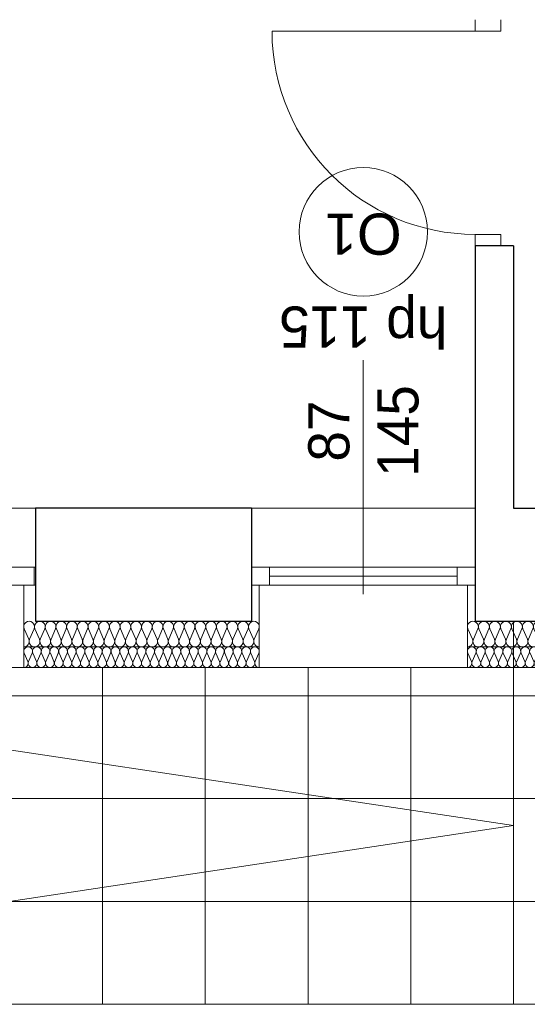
# Model space of a CAD drawing. Extents: x -438200 to -357500, y 15000 to 163871.
# Tile 5 of 148: x -427147 to -425172, y 21423 to 25253. Entities that reach past the tile are written whole.
import ezdxf
from ezdxf.lldxf.tags import DXFTag

# ---------------------------------------------------------------- set-up
doc = ezdxf.new("R2010")
doc.units = 0
doc.header["$MEASUREMENT"] = 0
for name, color, linetype in [('#podkład', 252, 'Continuous'), ('Arch ocieplenie', 252, 'Continuous'), ('Inwent Izolacje', 252, 'Continuous'), ('IS_Opisy_działek_Therm', 7, 'SOLID')]:
    doc.layers.add(name, color=color, linetype=linetype)
for name, color, linetype, lineweight in [('Arch ocieplenie_Nr_Pióra__9', 252, 'Continuous', 13), ('Arch opisy okien_Nr_Pióra__9', 252, 'Continuous', 13), ('Arch opisy_Nr_Pióra__9', 252, 'Continuous', 13), ('Arch wykończenie_Nr_Pióra__3', 252, 'Continuous', 18), ('Arch wykończenie_Nr_Pióra__81', 252, 'Continuous', 9), ('Inwent Izolacje_Nr_Pióra__2', 252, 'Continuous', 13), ('INWENT. DRZWI_Nr_Pióra__5', 252, 'Continuous', 13), ('INWENT. OKNA_Nr_Pióra__21', 252, 'Continuous', 9), ('INWENT. OKNA_Nr_Pióra__5', 252, 'Continuous', 13), ('INWENT.ŚCIANY_Nr_Pióra__1', 252, 'Continuous', 25), ('INWENT.ŚCIANY_Nr_Pióra__2', 252, 'Continuous', 13), ('INWENT.ŚCIANY_Nr_Pióra__21', 252, 'Continuous', 9), ('Istniejące schody_Nr_Pióra__5', 252, 'Continuous', 13)]:
    doc.layers.add(name, color=color, linetype=linetype, lineweight=lineweight)
doc.styles.add('GENERATED_STYLE_10', font='arial.ttf')
doc.styles.add('GENERATED_STYLE_5', font='txt')
doc.styles.get("Standard").update_dxf_attribs({"font": 'arial.ttf', "width": 0.8, "bigfont": 'BIGFONT.SHX'})
tags = doc.linetypes.add('SOLID', pattern=[10, 10, 0]).pattern_tags.tags
tags[6:7] = [DXFTag(74, 4), DXFTag(75, 0), DXFTag(340, '0'), DXFTag(46, 0.0), DXFTag(50, 0.0), DXFTag(44, 0.0), DXFTag(45, 0.0)]
tags[4:5] = [DXFTag(74, 4), DXFTag(75, 0), DXFTag(340, '0'), DXFTag(46, 0.0), DXFTag(50, 0.0), DXFTag(44, 0.0), DXFTag(45, 0.0)]

# ---------------------------------------------------------------- blocks, each defined once
blk = doc.blocks.new('Izolacja cieplna 14_8', base_point=(-425404.9, 22732.6))
at = {"layer": 'Arch ocieplenie_Nr_Pióra__9', "linetype": 'Continuous'}
for p, q in [((-425403.5, 22788.8), (-425389.1, 22756.5)), ((-425386.2, 22756.5), (-425371.8, 22788.8)), ((-425368.9, 22788.8), (-425354.5, 22756.5)), ((-425351.6, 22756.5), (-425337.2, 22788.8)), ((-425334.3, 22788.8), (-425319.9, 22756.5)), ((-425317, 22756.5), (-425302.6, 22788.8)), ((-425299.6, 22788.8), (-425285.2, 22756.5)), ((-425282.3, 22756.5), (-425267.9, 22788.8)), ((-425265, 22788.8), (-425250.6, 22756.5)), ((-425247.7, 22756.5), (-425233.3, 22788.8)), ((-425230.4, 22788.8), (-425216, 22756.5)), ((-425213.1, 22756.5), (-425198.7, 22788.8)), ((-425195.8, 22788.8), (-425181.4, 22756.5)), ((-425178.5, 22756.5), (-425164.1, 22788.8)), ((-425161.2, 22788.8), (-425146.8, 22756.5)), ((-425143.9, 22756.5), (-425129.5, 22788.8)), ((-425126.6, 22788.8), (-425112.2, 22756.5)), ((-425109.3, 22756.5), (-425094.9, 22788.8)), ((-425092, 22788.8), (-425077.6, 22756.5)), ((-425074.6, 22756.5), (-425060.2, 22788.8)), ((-425057.3, 22788.8), (-425042.9, 22756.5)), ((-425040, 22756.5), (-425025.6, 22788.8)), ((-425022.7, 22788.8), (-425008.3, 22756.5)), ((-425005.4, 22756.5), (-424991, 22788.8)), ((-424988.1, 22788.8), (-424973.7, 22756.5)), ((-424970.8, 22756.5), (-424956.4, 22788.8)), ((-424953.5, 22788.8), (-424939.1, 22756.5)), ((-424936.2, 22756.5), (-424921.8, 22788.8)), ((-424918.9, 22788.8), (-424904.5, 22756.5)), ((-424901.6, 22756.5), (-424887.2, 22788.8)), ((-424884.3, 22788.8), (-424869.9, 22756.5)), ((-424867, 22756.5), (-424852.6, 22788.8)), ((-424849.6, 22788.8), (-424835.2, 22756.5)), ((-424832.3, 22756.5), (-424817.9, 22788.8)), ((-424815, 22788.8), (-424800.6, 22756.5)), ((-424797.7, 22756.5), (-424783.3, 22788.8)), ((-424780.4, 22788.8), (-424766, 22756.5)), ((-424763.1, 22756.5), (-424748.7, 22788.8)), ((-424745.8, 22788.8), (-424731.4, 22756.5)), ((-424728.5, 22756.5), (-424714.1, 22788.8)), ((-424711.2, 22788.8), (-424696.8, 22756.5)), ((-424693.9, 22756.5), (-424679.5, 22788.8)), ((-424676.6, 22788.8), (-424662.2, 22756.5)), ((-424659.3, 22756.5), (-424644.9, 22788.8)), ((-424642, 22788.8), (-424627.6, 22756.5)), ((-424624.6, 22756.5), (-424610.2, 22788.8)), ((-424607.3, 22788.8), (-424592.9, 22756.5)), ((-424590, 22756.5), (-424575.6, 22788.8)), ((-424572.7, 22788.8), (-424558.3, 22756.5)), ((-424555.4, 22756.5), (-424541, 22788.8)), ((-424538.1, 22788.8), (-424523.7, 22756.5)), ((-424520.8, 22756.5), (-424506.4, 22788.8))]:
    blk.add_line(p, q, dxfattribs=at)
for centre, start_param, end_param in [((-425387.6, 22795.6), 5.870392, 9.837571), ((-425353, 22795.6), 5.870392, 9.837571), ((-425318.4, 22795.6), 5.870392, 9.837571), ((-425283.8, 22795.6), 5.870392, 9.837571), ((-425249.2, 22795.6), 5.870392, 9.837571), ((-425214.6, 22795.6), 5.870392, 9.837571), ((-425179.9, 22795.6), 5.870392, 9.837571), ((-425145.3, 22795.6), 5.870392, 9.837571), ((-425110.7, 22795.6), 5.870392, 9.837571), ((-425076.1, 22795.6), 5.870392, 9.837571), ((-425041.5, 22795.6), 5.870392, 9.837571), ((-425006.9, 22795.6), 5.870392, 9.837571), ((-424972.3, 22795.6), 5.870392, 9.837571), ((-424937.6, 22795.6), 5.870392, 9.837571), ((-424903, 22795.6), 5.870392, 9.837571), ((-424868.4, 22795.6), 5.870392, 9.837571), ((-424833.8, 22795.6), 5.870392, 9.837571), ((-424799.2, 22795.6), 5.870392, 9.837571), ((-424764.6, 22795.6), 5.870392, 9.837571), ((-424729.9, 22795.6), 5.870392, 9.837571), ((-424695.3, 22795.6), 5.870392, 9.837571), ((-424660.7, 22795.6), 5.870392, 9.837571), ((-424626.1, 22795.6), 5.870392, 9.837571), ((-424591.5, 22795.6), 5.870392, 9.837571), ((-424556.9, 22795.6), 5.870392, 9.837571), ((-424522.3, 22795.6), 5.870392, 9.837571), ((-425404.9, 22749.6), 4.712389, 6.695979), ((-425370.3, 22749.6), 2.7288, 6.695979), ((-425335.7, 22749.6), 2.7288, 6.695979), ((-425301.1, 22749.6), 2.7288, 6.695979), ((-425266.5, 22749.6), 2.7288, 6.695979), ((-425231.9, 22749.6), 2.7288, 6.695979), ((-425197.3, 22749.6), 2.7288, 6.695979), ((-425162.6, 22749.6), 2.7288, 6.695979), ((-425128, 22749.6), 2.7288, 6.695979), ((-425093.4, 22749.6), 2.7288, 6.695979), ((-425058.8, 22749.6), 2.7288, 6.695979), ((-425024.2, 22749.6), 2.7288, 6.695979), ((-424989.6, 22749.6), 2.7288, 6.695979), ((-424954.9, 22749.6), 2.7288, 6.695979), ((-424920.3, 22749.6), 2.7288, 6.695979), ((-424885.7, 22749.6), 2.7288, 6.695979), ((-424851.1, 22749.6), 2.7288, 6.695979), ((-424816.5, 22749.6), 2.7288, 6.695979), ((-424781.9, 22749.6), 2.7288, 6.695979), ((-424747.3, 22749.6), 2.7288, 6.695979), ((-424712.6, 22749.6), 2.7288, 6.695979), ((-424678, 22749.6), 2.7288, 6.695979), ((-424643.4, 22749.6), 2.7288, 6.695979), ((-424608.8, 22749.6), 2.7288, 6.695979), ((-424574.2, 22749.6), 2.7288, 6.695979), ((-424539.6, 22749.6), 2.7288, 6.695979), ((-424504.9, 22749.6), 2.7288, 4.712389)]:
    blk.add_ellipse(centre, major_axis=(17.3, 0), ratio=0.983056, start_param=start_param, end_param=end_param, dxfattribs=at)
blk = doc.blocks.new('Izolacja cieplna 14_9', base_point=(-427130.9, 22732.6))
at = {"layer": 'Arch ocieplenie_Nr_Pióra__9', "linetype": 'Continuous'}
for p, q in [((-427129.5, 22788.8), (-427115.4, 22756.5)), ((-427112.6, 22756.5), (-427098.4, 22788.8)), ((-427095.6, 22788.8), (-427081.5, 22756.5)), ((-427078.6, 22756.5), (-427064.5, 22788.8)), ((-427061.7, 22788.8), (-427047.6, 22756.5)), ((-427044.7, 22756.5), (-427030.6, 22788.8)), ((-427027.7, 22788.8), (-427013.6, 22756.5)), ((-427010.8, 22756.5), (-426996.7, 22788.8)), ((-426993.8, 22788.8), (-426979.7, 22756.5)), ((-426976.9, 22756.5), (-426962.7, 22788.8)), ((-426959.9, 22788.8), (-426945.8, 22756.5)), ((-426942.9, 22756.5), (-426928.8, 22788.8)), ((-426926, 22788.8), (-426911.9, 22756.5)), ((-426909, 22756.5), (-426894.9, 22788.8)), ((-426892, 22788.8), (-426877.9, 22756.5)), ((-426875.1, 22756.5), (-426861, 22788.8)), ((-426858.1, 22788.8), (-426844, 22756.5)), ((-426841.2, 22756.5), (-426827, 22788.8)), ((-426824.2, 22788.8), (-426810.1, 22756.5)), ((-426807.2, 22756.5), (-426793.1, 22788.8)), ((-426790.3, 22788.8), (-426776.1, 22756.5)), ((-426773.3, 22756.5), (-426759.2, 22788.8)), ((-426756.3, 22788.8), (-426742.2, 22756.5)), ((-426739.4, 22756.5), (-426725.3, 22788.8)), ((-426722.4, 22788.8), (-426708.3, 22756.5)), ((-426705.4, 22756.5), (-426691.3, 22788.8)), ((-426688.5, 22788.8), (-426674.4, 22756.5)), ((-426671.5, 22756.5), (-426657.4, 22788.8)), ((-426654.6, 22788.8), (-426640.4, 22756.5)), ((-426637.6, 22756.5), (-426623.5, 22788.8)), ((-426620.6, 22788.8), (-426606.5, 22756.5)), ((-426603.7, 22756.5), (-426589.6, 22788.8)), ((-426586.7, 22788.8), (-426572.6, 22756.5)), ((-426569.7, 22756.5), (-426555.6, 22788.8)), ((-426552.8, 22788.8), (-426538.7, 22756.5)), ((-426535.8, 22756.5), (-426521.7, 22788.8)), ((-426518.9, 22788.8), (-426504.7, 22756.5)), ((-426501.9, 22756.5), (-426487.8, 22788.8)), ((-426484.9, 22788.8), (-426470.8, 22756.5)), ((-426468, 22756.5), (-426453.9, 22788.8)), ((-426451, 22788.8), (-426436.9, 22756.5)), ((-426434, 22756.5), (-426419.9, 22788.8)), ((-426417.1, 22788.8), (-426403, 22756.5)), ((-426400.1, 22756.5), (-426386, 22788.8)), ((-426383.2, 22788.8), (-426369, 22756.5)), ((-426366.2, 22756.5), (-426352.1, 22788.8)), ((-426349.2, 22788.8), (-426335.1, 22756.5)), ((-426332.3, 22756.5), (-426318.1, 22788.8)), ((-426315.3, 22788.8), (-426301.2, 22756.5)), ((-426298.3, 22756.5), (-426284.2, 22788.8)), ((-426281.4, 22788.8), (-426267.3, 22756.5)), ((-426264.4, 22756.5), (-426250.3, 22788.8)), ((-426247.4, 22788.8), (-426233.3, 22756.5)), ((-426230.5, 22756.5), (-426216.4, 22788.8))]:
    blk.add_line(p, q, dxfattribs=at)
for centre, start_param, end_param in [((-427114, 22795.6), 4.299595, 8.266775), ((-427080.1, 22795.6), 4.299595, 8.266775), ((-427046.1, 22795.6), 4.299595, 8.266775), ((-427012.2, 22795.6), 4.299595, 8.266775), ((-426978.3, 22795.6), 4.299595, 8.266775), ((-426944.4, 22795.6), 4.299595, 8.266775), ((-426910.4, 22795.6), 4.299595, 8.266775), ((-426876.5, 22795.6), 4.299595, 8.266775), ((-426842.6, 22795.6), 4.299595, 8.266775), ((-426808.7, 22795.6), 4.299595, 8.266775), ((-426774.7, 22795.6), 4.299595, 8.266775), ((-426740.8, 22795.6), 4.299595, 8.266775), ((-426706.9, 22795.6), 4.299595, 8.266775), ((-426672.9, 22795.6), 4.299595, 8.266775), ((-426639, 22795.6), 4.299595, 8.266775), ((-426605.1, 22795.6), 4.299595, 8.266775), ((-426571.2, 22795.6), 4.299595, 8.266775), ((-426537.2, 22795.6), 4.299595, 8.266775), ((-426503.3, 22795.6), 4.299595, 8.266775), ((-426469.4, 22795.6), 4.299595, 8.266775), ((-426435.5, 22795.6), 4.299595, 8.266775), ((-426401.5, 22795.6), 4.299595, 8.266775), ((-426367.6, 22795.6), 4.299595, 8.266775), ((-426333.7, 22795.6), 4.299595, 8.266775), ((-426299.8, 22795.6), 4.299595, 8.266775), ((-426265.8, 22795.6), 4.299595, 8.266775), ((-426231.9, 22795.6), 4.299595, 8.266775), ((-427130.9, 22749.6), 3.141593, 5.125182), ((-427097, 22749.6), 1.158004, 5.125183), ((-427063.1, 22749.6), 1.158004, 5.125183), ((-427029.2, 22749.6), 1.158004, 5.125183), ((-426995.2, 22749.6), 1.158004, 5.125183), ((-426961.3, 22749.6), 1.158004, 5.125183), ((-426927.4, 22749.6), 1.158004, 5.125183), ((-426893.5, 22749.6), 1.158004, 5.125183), ((-426859.5, 22749.6), 1.158004, 5.125183), ((-426825.6, 22749.6), 1.158004, 5.125183), ((-426791.7, 22749.6), 1.158004, 5.125183), ((-426757.8, 22749.6), 1.158004, 5.125183), ((-426723.8, 22749.6), 1.158004, 5.125183), ((-426689.9, 22749.6), 1.158004, 5.125183), ((-426656, 22749.6), 1.158004, 5.125183), ((-426622.1, 22749.6), 1.158004, 5.125183), ((-426588.1, 22749.6), 1.158004, 5.125183), ((-426554.2, 22749.6), 1.158004, 5.125183), ((-426520.3, 22749.6), 1.158004, 5.125183), ((-426486.4, 22749.6), 1.158004, 5.125183), ((-426452.4, 22749.6), 1.158004, 5.125183), ((-426418.5, 22749.6), 1.158004, 5.125183), ((-426384.6, 22749.6), 1.158004, 5.125183), ((-426350.7, 22749.6), 1.158004, 5.125183), ((-426316.7, 22749.6), 1.158004, 5.125183), ((-426282.8, 22749.6), 1.158004, 5.125183), ((-426248.9, 22749.6), 1.158004, 5.125183), ((-426214.9, 22749.6), 1.158004, 3.141593)]:
    blk.add_ellipse(centre, major_axis=(0, 17), ratio=0.996975, start_param=start_param, end_param=end_param, dxfattribs=at)
blk = doc.blocks.new('Izolacja cieplna 14_256', base_point=(-427130.9, 22812.6))
at = {"layer": 'Inwent Izolacje_Nr_Pióra__2', "linetype": 'Continuous'}
for p, q in [((-427129.2, 22882.8), (-427111.9, 22842.4)), ((-427108.4, 22842.4), (-427091.1, 22882.8)), ((-427087.6, 22882.8), (-427070.2, 22842.4)), ((-427066.7, 22842.4), (-427049.4, 22882.8)), ((-427045.9, 22882.8), (-427028.6, 22842.4)), ((-427025.1, 22842.4), (-427007.8, 22882.8)), ((-427004.3, 22882.8), (-426987, 22842.4)), ((-426983.5, 22842.4), (-426966.2, 22882.8)), ((-426962.7, 22882.8), (-426945.3, 22842.4)), ((-426941.8, 22842.4), (-426924.5, 22882.8)), ((-426921, 22882.8), (-426903.7, 22842.4)), ((-426900.2, 22842.4), (-426882.9, 22882.8)), ((-426879.4, 22882.8), (-426862.1, 22842.4)), ((-426858.6, 22842.4), (-426841.2, 22882.8)), ((-426837.7, 22882.8), (-426820.4, 22842.4)), ((-426816.9, 22842.4), (-426799.6, 22882.8)), ((-426796.1, 22882.8), (-426778.8, 22842.4)), ((-426775.3, 22842.4), (-426758, 22882.8)), ((-426754.5, 22882.8), (-426737.2, 22842.4)), ((-426733.7, 22842.4), (-426716.3, 22882.8)), ((-426712.8, 22882.8), (-426695.5, 22842.4)), ((-426692, 22842.4), (-426674.7, 22882.8)), ((-426671.2, 22882.8), (-426653.9, 22842.4)), ((-426650.4, 22842.4), (-426633.1, 22882.8)), ((-426629.6, 22882.8), (-426612.2, 22842.4)), ((-426608.7, 22842.4), (-426591.4, 22882.8)), ((-426587.9, 22882.8), (-426570.6, 22842.4)), ((-426567.1, 22842.4), (-426549.8, 22882.8)), ((-426546.3, 22882.8), (-426529, 22842.4)), ((-426525.5, 22842.4), (-426508.2, 22882.8)), ((-426504.7, 22882.8), (-426487.3, 22842.4)), ((-426483.8, 22842.4), (-426466.5, 22882.8)), ((-426463, 22882.8), (-426445.7, 22842.4)), ((-426442.2, 22842.4), (-426424.9, 22882.8)), ((-426421.4, 22882.8), (-426404.1, 22842.4)), ((-426400.6, 22842.4), (-426383.2, 22882.8)), ((-426379.7, 22882.8), (-426362.4, 22842.4)), ((-426358.9, 22842.4), (-426341.6, 22882.8)), ((-426338.1, 22882.8), (-426320.8, 22842.4)), ((-426317.3, 22842.4), (-426300, 22882.8)), ((-426296.5, 22882.8), (-426279.2, 22842.4)), ((-426275.7, 22842.4), (-426258.3, 22882.8)), ((-426254.8, 22882.8), (-426237.5, 22842.4)), ((-426234, 22842.4), (-426216.7, 22882.8))]:
    blk.add_line(p, q, dxfattribs=at)
for centre, start_param, end_param in [((-427110.1, 22891.3), 4.299595, 8.266775), ((-427068.5, 22891.3), 4.299595, 8.266775), ((-427026.9, 22891.3), 4.299595, 8.266775), ((-426985.2, 22891.3), 4.299595, 8.266775), ((-426943.6, 22891.3), 4.299595, 8.266775), ((-426901.9, 22891.3), 4.299595, 8.266775), ((-426860.3, 22891.3), 4.299595, 8.266775), ((-426818.7, 22891.3), 4.299595, 8.266775), ((-426777, 22891.3), 4.299595, 8.266775), ((-426735.4, 22891.3), 4.299595, 8.266775), ((-426693.8, 22891.3), 4.299595, 8.266775), ((-426652.1, 22891.3), 4.299595, 8.266775), ((-426610.5, 22891.3), 4.299595, 8.266775), ((-426568.9, 22891.3), 4.299595, 8.266775), ((-426527.2, 22891.3), 4.299595, 8.266775), ((-426485.6, 22891.3), 4.299595, 8.266775), ((-426443.9, 22891.3), 4.299595, 8.266775), ((-426402.3, 22891.3), 4.299595, 8.266775), ((-426360.7, 22891.3), 4.299595, 8.266775), ((-426319, 22891.3), 4.299595, 8.266775), ((-426277.4, 22891.3), 4.299595, 8.266775), ((-426235.8, 22891.3), 4.299595, 8.266775), ((-427130.9, 22833.9), 3.141593, 5.125182), ((-427089.3, 22833.9), 1.158004, 5.125183), ((-427047.7, 22833.9), 1.158004, 5.125183), ((-427006, 22833.9), 1.158004, 5.125183), ((-426964.4, 22833.9), 1.158004, 5.125183), ((-426922.8, 22833.9), 1.158004, 5.125183), ((-426881.1, 22833.9), 1.158004, 5.125183), ((-426839.5, 22833.9), 1.158004, 5.125183), ((-426797.9, 22833.9), 1.158004, 5.125183), ((-426756.2, 22833.9), 1.158004, 5.125183), ((-426714.6, 22833.9), 1.158004, 5.125183), ((-426672.9, 22833.9), 1.158004, 5.125183), ((-426631.3, 22833.9), 1.158004, 5.125183), ((-426589.7, 22833.9), 1.158004, 5.125183), ((-426548, 22833.9), 1.158004, 5.125183), ((-426506.4, 22833.9), 1.158004, 5.125183), ((-426464.8, 22833.9), 1.158004, 5.125183), ((-426423.1, 22833.9), 1.158004, 5.125183), ((-426381.5, 22833.9), 1.158004, 5.125183), ((-426339.9, 22833.9), 1.158004, 5.125183), ((-426298.2, 22833.9), 1.158004, 5.125183), ((-426256.6, 22833.9), 1.158004, 5.125183), ((-426214.9, 22833.9), 1.158004, 3.141593)]:
    blk.add_ellipse(centre, major_axis=(0, 21.3), ratio=0.978859, start_param=start_param, end_param=end_param, dxfattribs=at)
blk = doc.blocks.new('Izolacja cieplna 14_257', base_point=(-425404.9, 22812.6))
at = {"layer": 'Inwent Izolacje_Nr_Pióra__2', "linetype": 'Continuous'}
for p, q in [((-425403.1, 22882.8), (-425385.3, 22842.4)), ((-425381.7, 22842.4), (-425363.9, 22882.8)), ((-425360.3, 22882.8), (-425342.5, 22842.4)), ((-425338.9, 22842.4), (-425321, 22882.8)), ((-425317.4, 22882.8), (-425299.6, 22842.4)), ((-425296, 22842.4), (-425278.2, 22882.8)), ((-425274.6, 22882.8), (-425256.7, 22842.4)), ((-425253.1, 22842.4), (-425235.3, 22882.8)), ((-425231.7, 22882.8), (-425213.9, 22842.4)), ((-425210.3, 22842.4), (-425192.5, 22882.8)), ((-425188.9, 22882.8), (-425171, 22842.4)), ((-425167.4, 22842.4), (-425149.6, 22882.8)), ((-425146, 22882.8), (-425128.2, 22842.4)), ((-425124.6, 22842.4), (-425106.7, 22882.8)), ((-425103.1, 22882.8), (-425085.3, 22842.4)), ((-425081.7, 22842.4), (-425063.9, 22882.8)), ((-425060.3, 22882.8), (-425042.5, 22842.4)), ((-425038.9, 22842.4), (-425021, 22882.8)), ((-425017.4, 22882.8), (-424999.6, 22842.4)), ((-424996, 22842.4), (-424978.2, 22882.8)), ((-424974.6, 22882.8), (-424956.7, 22842.4)), ((-424953.1, 22842.4), (-424935.3, 22882.8)), ((-424931.7, 22882.8), (-424913.9, 22842.4)), ((-424910.3, 22842.4), (-424892.5, 22882.8)), ((-424888.9, 22882.8), (-424871, 22842.4)), ((-424867.4, 22842.4), (-424849.6, 22882.8)), ((-424846, 22882.8), (-424828.2, 22842.4)), ((-424824.6, 22842.4), (-424806.7, 22882.8)), ((-424803.1, 22882.8), (-424785.3, 22842.4)), ((-424781.7, 22842.4), (-424763.9, 22882.8)), ((-424760.3, 22882.8), (-424742.5, 22842.4)), ((-424738.9, 22842.4), (-424721, 22882.8)), ((-424717.4, 22882.8), (-424699.6, 22842.4)), ((-424696, 22842.4), (-424678.2, 22882.8)), ((-424674.6, 22882.8), (-424656.7, 22842.4)), ((-424653.1, 22842.4), (-424635.3, 22882.8)), ((-424631.7, 22882.8), (-424613.9, 22842.4)), ((-424610.3, 22842.4), (-424592.5, 22882.8)), ((-424588.9, 22882.8), (-424571, 22842.4)), ((-424567.4, 22842.4), (-424549.6, 22882.8)), ((-424546, 22882.8), (-424528.2, 22842.4)), ((-424524.6, 22842.4), (-424506.7, 22882.8))]:
    blk.add_line(p, q, dxfattribs=at)
for centre, start_param, end_param in [((-425383.5, 22891.3), 5.870392, 9.837571), ((-425340.7, 22891.3), 5.870392, 9.837571), ((-425297.8, 22891.3), 5.870392, 9.837571), ((-425254.9, 22891.3), 5.870392, 9.837571), ((-425212.1, 22891.3), 5.870392, 9.837571), ((-425169.2, 22891.3), 5.870392, 9.837571), ((-425126.4, 22891.3), 5.870392, 9.837571), ((-425083.5, 22891.3), 5.870392, 9.837571), ((-425040.7, 22891.3), 5.870392, 9.837571), ((-424997.8, 22891.3), 5.870392, 9.837571), ((-424954.9, 22891.3), 5.870392, 9.837571), ((-424912.1, 22891.3), 5.870392, 9.837571), ((-424869.2, 22891.3), 5.870392, 9.837571), ((-424826.4, 22891.3), 5.870392, 9.837571), ((-424783.5, 22891.3), 5.870392, 9.837571), ((-424740.7, 22891.3), 5.870392, 9.837571), ((-424697.8, 22891.3), 5.870392, 9.837571), ((-424654.9, 22891.3), 5.870392, 9.837571), ((-424612.1, 22891.3), 5.870392, 9.837571), ((-424569.2, 22891.3), 5.870392, 9.837571), ((-424526.4, 22891.3), 5.870392, 9.837571), ((-425404.9, 22833.9), 4.712389, 6.695979), ((-425362.1, 22833.9), 2.7288, 6.695979), ((-425319.2, 22833.9), 2.7288, 6.695979), ((-425276.4, 22833.9), 2.7288, 6.695979), ((-425233.5, 22833.9), 2.7288, 6.695979), ((-425190.7, 22833.9), 2.7288, 6.695979), ((-425147.8, 22833.9), 2.7288, 6.695979), ((-425104.9, 22833.9), 2.7288, 6.695979), ((-425062.1, 22833.9), 2.7288, 6.695979), ((-425019.2, 22833.9), 2.7288, 6.695979), ((-424976.4, 22833.9), 2.7288, 6.695979), ((-424933.5, 22833.9), 2.7288, 6.695979), ((-424890.7, 22833.9), 2.7288, 6.695979), ((-424847.8, 22833.9), 2.7288, 6.695979), ((-424804.9, 22833.9), 2.7288, 6.695979), ((-424762.1, 22833.9), 2.7288, 6.695979), ((-424719.2, 22833.9), 2.7288, 6.695979), ((-424676.4, 22833.9), 2.7288, 6.695979), ((-424633.5, 22833.9), 2.7288, 6.695979), ((-424590.7, 22833.9), 2.7288, 6.695979), ((-424547.8, 22833.9), 2.7288, 6.695979), ((-424504.9, 22833.9), 2.7288, 4.712389)]:
    blk.add_ellipse(centre, major_axis=(21.4, 0), ratio=0.992498, start_param=start_param, end_param=end_param, dxfattribs=at)
blk = doc.blocks.new('parter')
at = {"layer": 'Arch opisy_Nr_Pióra__9', "color": 252, "linetype": 'Continuous'}
blk.add_circle((-425809.9, 24427.6), 250, dxfattribs=at)
at = {"layer": 'Arch wykończenie_Nr_Pióra__3', "color": 252, "linetype": 'Continuous'}
for p, q in [((-427130.9, 22732.6), (-427130.9, 23052.6)), ((-426214.9, 22732.6), (-426214.9, 23052.6)), ((-425404.9, 22732.6), (-425404.9, 23052.6)), ((-427130.9, 22732.6), (-426214.9, 22732.6)), ((-425404.9, 22732.6), (-424504.9, 22732.6))]:
    blk.add_line(p, q, dxfattribs=at)
at = {"layer": 'Arch wykończenie_Nr_Pióra__81', "color": 252, "linetype": 'Continuous'}
for p, q in [((-426824.9, 22732.6), (-426824.9, 21422.6)), ((-426424.9, 22732.6), (-426424.9, 21422.6)), ((-426024.9, 22732.6), (-426024.9, 21422.6)), ((-425624.9, 22732.6), (-425624.9, 21422.6)), ((-422864.9, 22622.6), (-429854.9, 22622.6)), ((-422864.9, 22222.6), (-429854.9, 22222.6)), ((-422864.9, 21822.6), (-429854.9, 21822.6))]:
    blk.add_line(p, q, dxfattribs=at)
at = {"layer": 'INWENT. DRZWI_Nr_Pióra__5', "color": 252, "linetype": 'Continuous'}
for p, q in [((-425374.9, 25252.6), (-425374.9, 25207.6)), ((-425274.9, 25207.6), (-425274.9, 25252.6)), ((-425374.9, 25207.6), (-426164.9, 25207.6)), ((-425374.9, 25207.6), (-425274.9, 25207.6)), ((-425374.9, 24372.6), (-425374.9, 24417.6)), ((-425374.9, 24417.6), (-425274.9, 24417.6)), ((-425274.9, 24417.6), (-425274.9, 24372.6))]:
    blk.add_line(p, q, dxfattribs=at)
blk.add_arc((-425374.9, 25207.6), 790, 180, 270, dxfattribs=at)
at = {"layer": 'INWENT. OKNA_Nr_Pióra__5', "color": 252, "linetype": 'Continuous'}
for p, q in [((-425809.9, 23017.6), (-425809.9, 23927.6)), ((-427964.9, 23122.6), (-427084.9, 23122.6)), ((-427090.9, 23122.6), (-427090.9, 23052.6)), ((-426244.9, 23122.6), (-426244.9, 23052.6)), ((-426244.9, 23122.6), (-425374.9, 23122.6)), ((-426174.9, 23122.6), (-426174.9, 23052.6)), ((-425444.9, 23122.6), (-425444.9, 23052.6)), ((-425374.9, 23122.6), (-425374.9, 23052.6)), ((-426174.9, 23087.6), (-425444.9, 23087.6)), ((-427964.9, 23052.6), (-427084.9, 23052.6)), ((-426244.9, 23052.6), (-425374.9, 23052.6))]:
    blk.add_line(p, q, dxfattribs=at)
at = {"layer": 'INWENT.ŚCIANY_Nr_Pióra__1', "color": 252, "linetype": 'Continuous'}
for p, q in [((-425224.9, 24372.6), (-425374.9, 24372.6)), ((-425374.9, 24372.6), (-425374.9, 23352.6)), ((-425224.9, 24372.6), (-425224.9, 23352.6)), ((-426244.9, 23352.6), (-427084.9, 23352.6)), ((-427084.9, 23352.6), (-427084.9, 22912.6)), ((-426244.9, 23352.6), (-426244.9, 22912.6)), ((-425374.9, 23352.6), (-425374.9, 22912.6)), ((-425224.9, 23352.6), (-424514.9, 23352.6)), ((-427084.9, 22912.6), (-426244.9, 22912.6)), ((-425374.9, 22912.6), (-424514.9, 22912.6))]:
    blk.add_line(p, q, dxfattribs=at)
at = {"layer": 'INWENT.ŚCIANY_Nr_Pióra__2', "color": 252, "linetype": 'Continuous'}
for p, q in [((-427130.9, 22812.6), (-426214.9, 22812.6)), ((-425404.9, 22812.6), (-424504.9, 22812.6))]:
    blk.add_line(p, q, dxfattribs=at)
at = {"layer": 'INWENT.ŚCIANY_Nr_Pióra__21', "color": 252, "linetype": 'Continuous'}
for p, q in [((-427964.9, 23352.6), (-427084.9, 23352.6)), ((-426244.9, 23352.6), (-425374.9, 23352.6)), ((-427920.9, 22732.6), (-427130.9, 22732.6)), ((-426214.9, 22732.6), (-425404.9, 22732.6))]:
    blk.add_line(p, q, dxfattribs=at)
at = {"layer": 'Istniejące schody_Nr_Pióra__5', "color": 252, "linetype": 'Continuous'}
for p, q in [((-425224.9, 22912.6), (-425224.9, 21422.6)), ((-425224.9, 22117.6), (-429854.9, 22812.6)), ((-425224.9, 22117.6), (-429854.9, 21422.6)), ((-429854.9, 21422.6), (-425074.9, 21422.6))]:
    blk.add_line(p, q, dxfattribs=at)
at = {"layer": 'Arch ocieplenie', "color": 252, "linetype": 'Continuous', "lineweight": 13}
for name, p in [('Izolacja cieplna 14_9', (-427130.9, 22732.6)), ('Izolacja cieplna 14_8', (-425404.9, 22732.6))]:
    blk.add_blockref(name, p, dxfattribs=at)
at = {"layer": 'Inwent Izolacje', "color": 252, "linetype": 'Continuous', "lineweight": 13}
for name, p in [('Izolacja cieplna 14_256', (-427130.9, 22812.6)), ('Izolacja cieplna 14_257', (-425404.9, 22812.6))]:
    blk.add_blockref(name, p, dxfattribs=at)
at = {"layer": 'Arch opisy okien_Nr_Pióra__9', "color": 252, "linetype": 'Continuous', "insert": (-425809.9, 24338.5), "char_height": 160, "attachment_point": 2, "rotation": 180, "style": 'GENERATED_STYLE_10'}
blk.add_mtext('{O1}', dxfattribs=at)
at = {"layer": 'INWENT. OKNA_Nr_Pióra__21', "color": 252, "linetype": 'Continuous', "insert": (-425809.9, 23977), "char_height": 160, "attachment_point": 2, "rotation": 180, "style": 'GENERATED_STYLE_5'}
blk.add_mtext('{hp 115}', dxfattribs=at)
at = {"layer": 'INWENT. OKNA_Nr_Pióra__21', "color": 252, "linetype": 'Continuous', "insert": (-426024.1, 23652.6), "char_height": 160, "width": 709.227, "attachment_point": 2, "rotation": 90, "line_spacing_factor": 1.007581, "style": 'GENERATED_STYLE_5'}
blk.add_mtext('{87\\P145}', dxfattribs=at)

msp = doc.modelspace()

# ---------------------------------------------------------------- block references
at = {"layer": '#podkład', "color": 3, "lineweight": 50}
msp.add_blockref('parter', (0, 0), dxfattribs=at)

# ---------------------------------------------------------------- next in the draw order: texts
at = {"layer": 'IS_Opisy_działek_Therm', "color": 3, "lineweight": 50, "ltscale": 10, "char_height": 180, "rotation": 90}
for insert, attachment_point in [((-426861.4, 24366.7), 7), ((-425795.7, 24366.7), 7), ((-426786.4, 24306.7), 7), ((-426786.4, 24306.7), 7), ((-425720.7, 24306.7), 7), ((-425720.7, 24306.7), 7), ((-426803.8, 24276.7), 1), ((-425738.1, 24276.7), 1), ((-425351.7, 23556.2), 9), ((-425294.1, 23556.2), 3), ((-425276.7, 23101.2), 9), ((-425276.7, 23101.2), 9)]:
    msp.add_mtext('\\fArial|b0|i0;', dxfattribs=dict(at, insert=insert, attachment_point=attachment_point))

doc.saveas('drawing.dxf')
